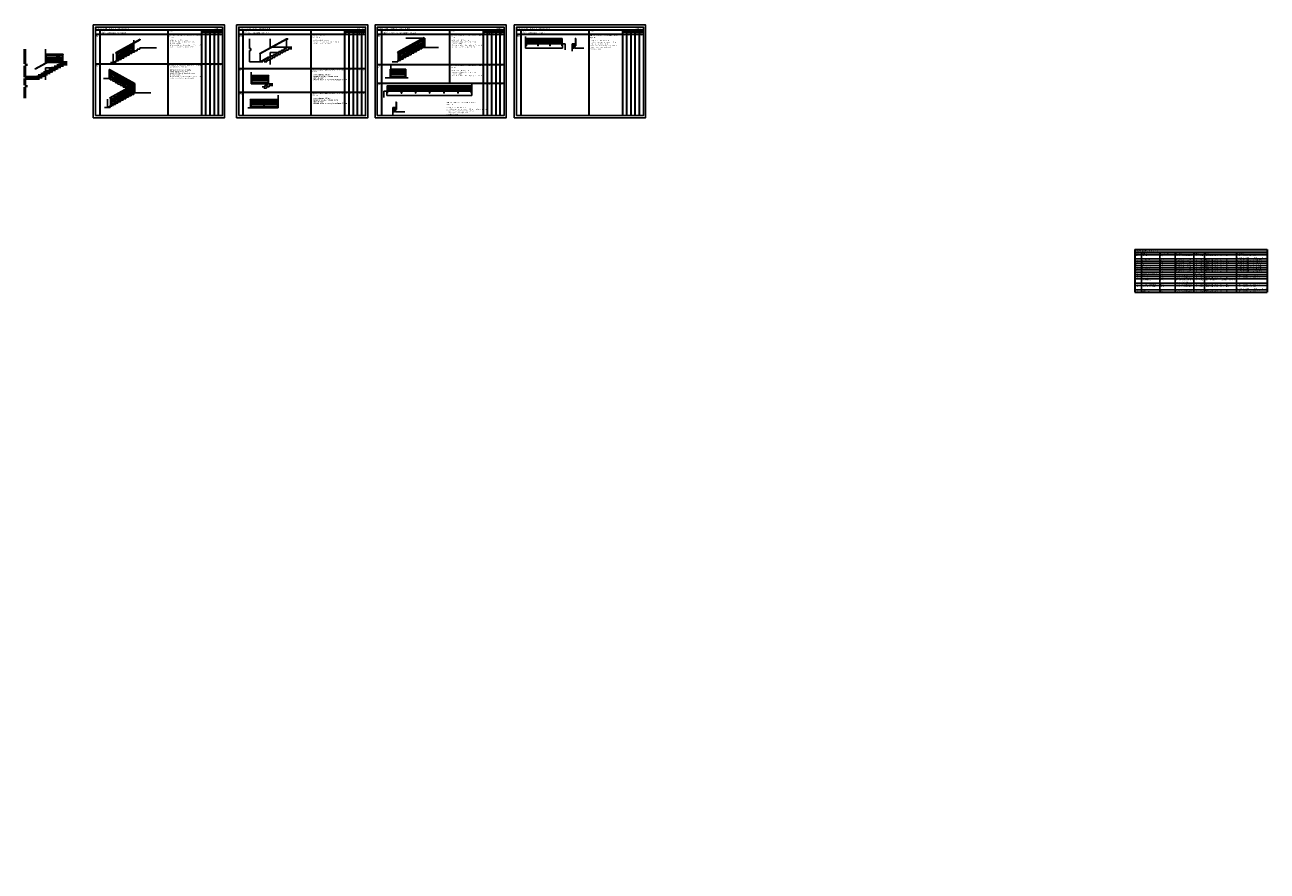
# Model space of a CAD drawing. Header units: millimetres. Extents: x -102634 to 407724, y -68883 to 155589.
# Tile 1 of 80: x -93425 to 47064, y -48038 to 47654. Entities that reach past the tile are written whole.
import ezdxf
from ezdxf.lldxf.tags import DXFTag

# ---------------------------------------------------------------- set-up
doc = ezdxf.new("R2010")
doc.units = ezdxf.units.MM
doc.header["$LTSCALE"] = 20
doc.layers.add('_el.vrátný', color=4, linetype='Continuous')
for name, color, linetype, lineweight in [('CKSTENY_PODROVINOU', 7, 'Continuous', 25), ('CKSTENY_REZ', 7, 'Continuous', 50), ('CKTABULKY', 7, 'Continuous', 25), ('pohledy', 7, 'Continuous', 25)]:
    doc.layers.add(name, color=color, linetype=linetype, lineweight=lineweight)
doc.styles.add('TABULKY', font='isocpeur.ttf')
tags = doc.linetypes.add('DASHED', pattern=[19.05, 12.7, -6.35]).pattern_tags.tags
tags[6:7] = [DXFTag(74, 4), DXFTag(75, 0), DXFTag(340, '0'), DXFTag(46, 0.0), DXFTag(50, 0.0), DXFTag(44, 0.0), DXFTag(45, 0.0)]
tags[4:5] = [DXFTag(74, 4), DXFTag(75, 0), DXFTag(340, '0'), DXFTag(46, 0.0), DXFTag(50, 0.0), DXFTag(44, 0.0), DXFTag(45, 0.0)]
tags = doc.linetypes.add('DOT', pattern=[6.35, 0, -6.35]).pattern_tags.tags
tags[6:7] = [DXFTag(74, 4), DXFTag(75, 0), DXFTag(340, '0'), DXFTag(46, 0.0), DXFTag(50, 0.0), DXFTag(44, 0.0), DXFTag(45, 0.0)]
tags[4:5] = [DXFTag(74, 4), DXFTag(75, 0), DXFTag(340, '0'), DXFTag(46, 0.0), DXFTag(50, 0.0), DXFTag(44, 0.0), DXFTag(45, 0.0)]

msp = doc.modelspace()

# ---------------------------------------------------------------- hatches: boundary and pattern name
at = {"layer": '_el.vrátný'}
h = msp.add_hatch(color=256, dxfattribs=at)
h.paths.add_polyline_path([(4394, 34224), (4394, 33703)])
edge = h.paths.add_edge_path()
edge.add_line((4722, 34224), (4722, 33703))

# ---------------------------------------------------------------- linework, layer by layer
at = {"layer": 'CKSTENY_PODROVINOU'}
for p, q in [((-31423, 45521), (-31543, 45521)), ((-51701, 38323), (-51821, 38323))]:
    msp.add_line(p, q, dxfattribs=at)
at = {"layer": 'CKSTENY_REZ'}
for p, q in [((-93425, 43236), (-93425, 44901)), ((-93425, 43236), (-93280, 43236)), ((-93425, 41756), (-93425, 43006)), ((-93280, 43006), (-93425, 43006)), ((-93280, 43236), (-93280, 43006)), ((-88627, 43406), (-89225, 43406)), ((-88625, 43216), (-89055, 43216)), ((-91755, 41586), (-93425, 41586)), ((-93425, 40830), (-93425, 41586)), ((-93425, 40830), (-93280, 40830)), ((-93280, 40830), (-93280, 40600)), ((-93425, 39350), (-93425, 40600)), ((-93280, 40600), (-93425, 40600))]:
    msp.add_line(p, q, dxfattribs=at)
for points in [[(-91025, 42251), (-91325, 42251)], [(-91325, 42251), (-91325, 42086)], [(-90725, 42416), (-91025, 42416)], [(-91025, 42416), (-91025, 42251)], [(-90555, 42246), (-90855, 42246)], [(-90855, 42246), (-90855, 42081)], [(-90725, 42581), (-90725, 42416)], [(-90425, 42581), (-90725, 42581)], [(-90255, 42411), (-90555, 42411)], [(-90555, 42411), (-90555, 42246)], [(-90125, 42746), (-90425, 42746)], [(-90425, 42746), (-90425, 42581)], [(-89955, 42576), (-90255, 42576)], [(-90255, 42576), (-90255, 42411)], [(-89825, 42911), (-90125, 42911)], [(-90125, 42911), (-90125, 42746)], [(-89655, 42741), (-89955, 42741)], [(-89955, 42741), (-89955, 42576)], [(-89525, 43076), (-89825, 43076)], [(-89825, 43076), (-89825, 42911)], [(-89355, 42906), (-89655, 42906)], [(-89655, 42906), (-89655, 42741)], [(-89225, 43241), (-89525, 43241)], [(-89525, 43241), (-89525, 43076)], [(-89055, 43071), (-89355, 43071)], [(-89355, 43071), (-89355, 42906)], [(-89225, 43406), (-89225, 43241)], [(-89055, 43216), (-89055, 43071)], [(-91925, 41756), (-93425, 41756)], [(-91625, 41921), (-91925, 41921)], [(-91925, 41921), (-91925, 41756)], [(-91455, 41751), (-91755, 41751)], [(-91755, 41751), (-91755, 41586)], [(-91325, 42086), (-91625, 42086)], [(-91625, 42086), (-91625, 41921)], [(-91155, 41916), (-91455, 41916)], [(-91455, 41916), (-91455, 41751)], [(-90855, 42081), (-91155, 42081)], [(-91155, 42081), (-91155, 41916)]]:
    msp.add_lwpolyline(points, dxfattribs=at)
at = {"layer": 'CKTABULKY', "lineweight": 30}
for p, q in [((-85434, 47104), (-71084, 47104)), ((-85434, 46604), (-71084, 46604)), ((-84956, 47104), (-84956, 37404)), ((-77265, 47104), (-77265, 37404)), ((-73459, 47104), (-73459, 37404)), ((-73459, 46854), (-72984, 46854)), ((-72984, 46854), (-72509, 46854)), ((-72984, 46854), (-72984, 37404)), ((-72509, 46854), (-72034, 46854)), ((-72509, 46854), (-72509, 37404)), ((-72034, 46854), (-71559, 46854)), ((-72034, 46854), (-72034, 37404)), ((-71559, 46854), (-71084, 46854)), ((-71559, 46854), (-71559, 37404)), ((-69236, 47104), (-54886, 47104)), ((-69236, 46604), (-54886, 46604)), ((-68758, 47104), (-68758, 37404)), ((-61067, 47104), (-61067, 37404)), ((-57261, 47104), (-57261, 37404)), ((-57261, 46854), (-56786, 46854)), ((-56786, 46854), (-56311, 46854)), ((-56786, 46854), (-56786, 37404)), ((-56311, 46854), (-55836, 46854)), ((-56311, 46854), (-56311, 37404)), ((-55836, 46854), (-55361, 46854)), ((-55836, 46854), (-55836, 37404)), ((-55361, 46854), (-54886, 46854)), ((-55361, 46854), (-55361, 37404)), ((-53577, 47104), (-39227, 47104)), ((-53577, 46604), (-39227, 46604)), ((-53099, 47104), (-53099, 37404)), ((-45408, 47104), (-45408, 41077)), ((-41602, 47104), (-41602, 37404)), ((-41602, 46854), (-41127, 46854)), ((-41127, 46854), (-40652, 46854)), ((-41127, 46854), (-41127, 37404)), ((-40652, 46854), (-40177, 46854)), ((-40652, 46854), (-40652, 37404)), ((-40177, 46854), (-39702, 46854)), ((-40177, 46854), (-40177, 37404)), ((-39702, 46854), (-39227, 46854)), ((-39702, 46854), (-39702, 37404)), ((-37825, 47104), (-23475, 47104)), ((-37825, 46604), (-23475, 46604)), ((-37348, 47104), (-37348, 37404)), ((-29657, 47104), (-29657, 37404)), ((-25850, 47104), (-25850, 37404)), ((-25850, 46854), (-25375, 46854)), ((-25375, 46854), (-24900, 46854)), ((-25375, 46854), (-25375, 37404)), ((-24900, 46854), (-24425, 46854)), ((-24900, 46854), (-24900, 37404)), ((-24425, 46854), (-23950, 46854)), ((-24425, 46854), (-24425, 37404)), ((-23950, 46854), (-23475, 46854)), ((-23950, 46854), (-23950, 37404)), ((-85434, 43240), (-71084, 43240)), ((-69236, 42710), (-54886, 42710)), ((-53577, 43179), (-39227, 43179)), ((-53577, 41077), (-39227, 41077)), ((-69236, 40032), (-54886, 40032)), ((32116, 22240), (47064, 22240)), ((32116, 22240), (32116, 21940)), ((32116, 21940), (32116, 21690)), ((32116, 21940), (32841, 21940)), ((32116, 21690), (32116, 17440)), ((32116, 21690), (32841, 21690)), ((32841, 21940), (34941, 21940)), ((32841, 21940), (32841, 21690)), ((32841, 21690), (34941, 21690)), ((34941, 21940), (36666, 21940)), ((34941, 21940), (34941, 21690)), ((34941, 21690), (36666, 21690)), ((36666, 21940), (38766, 21940)), ((36666, 21940), (36666, 21690)), ((36666, 21690), (38766, 21690)), ((38766, 21940), (39991, 21940)), ((38766, 21940), (38766, 21690)), ((38766, 21690), (39991, 21690)), ((39991, 21940), (43589, 21940)), ((39991, 21940), (39991, 21690)), ((39991, 21690), (43589, 21690)), ((43589, 21940), (47064, 21940)), ((43589, 21940), (43589, 21690)), ((43589, 21690), (47064, 21690)), ((47064, 22240), (47064, 21940)), ((47064, 21940), (47064, 21690)), ((47064, 21690), (47064, 17440)), ((32116, 17440), (32841, 17440)), ((32841, 17440), (34941, 17440)), ((34941, 17440), (36666, 17440)), ((36666, 17440), (38766, 17440)), ((38766, 17440), (39991, 17440)), ((39991, 17440), (43589, 17440)), ((43589, 17440), (47064, 17440))]:
    msp.add_line(p, q, dxfattribs=at)
at = {"layer": 'CKTABULKY'}
for p, q in [((-83164, 44502), (-80400, 46022)), ((-83140, 44459), (-80376, 45978)), ((-83076, 44293), (-81146, 45355)), ((-83076, 44093), (-81146, 45155)), ((-82101, 44068), (-82101, 45030)), ((-82051, 44068), (-82051, 45057)), ((-81171, 44563), (-81171, 45541)), ((-81121, 44563), (-81121, 45569)), ((-66868, 44409), (-63818, 46087)), ((-66844, 44365), (-63805, 46037)), ((-51277, 44549), (-48259, 46209)), ((-51253, 44506), (-48259, 46152)), ((-51189, 44341), (-48259, 45952)), ((-51189, 44141), (-48259, 45752)), ((-51189, 43941), (-48259, 45552)), ((-51189, 43741), (-48259, 45352)), ((-50214, 44115), (-50214, 45077)), ((-50164, 44115), (-50164, 45104)), ((-49284, 44610), (-49284, 45588)), ((-49234, 44610), (-49234, 45616)), ((-48309, 45105), (-48309, 46125)), ((-48259, 45105), (-48259, 46209)), ((-92275, 42678), (-89225, 44356)), ((-92251, 42635), (-89212, 44306)), ((-83164, 44502), (-83140, 44459)), ((-83076, 43893), (-81146, 44955)), ((-83076, 43693), (-81146, 44755)), ((-83076, 43573), (-83076, 44493)), ((-83026, 43573), (-83026, 44521)), ((-66868, 44409), (-66844, 44365)), ((-51277, 44549), (-51253, 44506)), ((-51189, 43620), (-51189, 44541)), ((-51139, 43620), (-51139, 44568)), ((-92275, 42678), (-92251, 42635)), ((-83804, 39356), (-80991, 40903)), ((-83066, 41110), (-83066, 42100)), ((-83016, 41110), (-83016, 42072)), ((-82166, 40615), (-82166, 41605)), ((-82116, 40615), (-82116, 41577)), ((-83829, 39400), (-81761, 40537)), ((-83829, 39400), (-83804, 39356)), ((-83741, 39191), (-80991, 40703)), ((-83741, 38991), (-80991, 40503)), ((-83741, 38791), (-80991, 40303)), ((-83741, 38591), (-80991, 40103)), ((-83741, 38470), (-83741, 39391)), ((-83691, 38470), (-83691, 39418)), ((-82766, 38965), (-82766, 39927)), ((-82716, 38965), (-82716, 39955)), ((-81866, 39460), (-81866, 40422)), ((-81816, 39460), (-81816, 40450)), ((32116, 21190), (32841, 21190)), ((32841, 21690), (32841, 17440)), ((32841, 21190), (34941, 21190)), ((34941, 21690), (34941, 17440)), ((34941, 21190), (36666, 21190)), ((36666, 21690), (36666, 17440)), ((36666, 21190), (38766, 21190)), ((38766, 21690), (38766, 17440)), ((38766, 21190), (39991, 21190)), ((39991, 21690), (39991, 17440)), ((39991, 21190), (43589, 21190)), ((43589, 21690), (43589, 17440)), ((43589, 21190), (47064, 21190)), ((32116, 20940), (32841, 20940)), ((32116, 20690), (32841, 20690)), ((32116, 20440), (32841, 20440)), ((32116, 20190), (32841, 20190)), ((32116, 19940), (32841, 19940)), ((32116, 19690), (32841, 19690)), ((32841, 20940), (34941, 20940)), ((32841, 20690), (34941, 20690)), ((32841, 20440), (34941, 20440)), ((32841, 20190), (34941, 20190)), ((32841, 19940), (34941, 19940)), ((32841, 19690), (34941, 19690)), ((34941, 20940), (36666, 20940)), ((34941, 20690), (36666, 20690)), ((34941, 20440), (36666, 20440)), ((34941, 20190), (36666, 20190)), ((34941, 19940), (36666, 19940)), ((34941, 19690), (36666, 19690)), ((36666, 20940), (38766, 20940)), ((36666, 20690), (38766, 20690)), ((36666, 20440), (38766, 20440)), ((36666, 20190), (38766, 20190)), ((36666, 19940), (38766, 19940)), ((36666, 19690), (38766, 19690)), ((38766, 20940), (39991, 20940)), ((38766, 20690), (39991, 20690)), ((38766, 20440), (39991, 20440)), ((38766, 20190), (39991, 20190)), ((38766, 19940), (39991, 19940)), ((38766, 19690), (39991, 19690)), ((39991, 20940), (43589, 20940)), ((39991, 20690), (43589, 20690)), ((39991, 20440), (43589, 20440)), ((39991, 20190), (43589, 20190)), ((39991, 19940), (43589, 19940)), ((39991, 19690), (43589, 19690)), ((43589, 20940), (47064, 20940)), ((43589, 20690), (47064, 20690)), ((43589, 20440), (47064, 20440)), ((43589, 20190), (47064, 20190)), ((43589, 19940), (47064, 19940)), ((43589, 19690), (47064, 19690)), ((32116, 19440), (32841, 19440)), ((32116, 19190), (32841, 19190)), ((32116, 18940), (32841, 18940)), ((32116, 18440), (32841, 18440)), ((32841, 19440), (34941, 19440)), ((32841, 19190), (34941, 19190)), ((32841, 18940), (34941, 18940)), ((32841, 18440), (34941, 18440)), ((34941, 19440), (36666, 19440)), ((34941, 19190), (36666, 19190)), ((34941, 18940), (36666, 18940)), ((34941, 18440), (36666, 18440)), ((36666, 19440), (38766, 19440)), ((36666, 19190), (38766, 19190)), ((36666, 18940), (38766, 18940)), ((36666, 18440), (38766, 18440)), ((38766, 19440), (39991, 19440)), ((38766, 19190), (39991, 19190)), ((38766, 18940), (39991, 18940)), ((38766, 18440), (39991, 18440)), ((39991, 19440), (43589, 19440)), ((39991, 19190), (43589, 19190)), ((39991, 18940), (43589, 18940)), ((39991, 18440), (43589, 18440)), ((43589, 19440), (47064, 19440)), ((43589, 19190), (47064, 19190)), ((43589, 18940), (47064, 18940)), ((43589, 18440), (47064, 18440)), ((32116, 18190), (32841, 18190)), ((32116, 17690), (32841, 17690)), ((32841, 18190), (34941, 18190)), ((32841, 17690), (34941, 17690)), ((34941, 18190), (36666, 18190)), ((34941, 17690), (36666, 17690)), ((36666, 18190), (38766, 18190)), ((36666, 17690), (38766, 17690)), ((38766, 18190), (39991, 18190)), ((38766, 17690), (39991, 17690)), ((39991, 18190), (43589, 18190)), ((39991, 17690), (43589, 17690)), ((43589, 18190), (47064, 18190)), ((43589, 17690), (47064, 17690))]:
    msp.add_line(p, q, dxfattribs=at)
at = {"layer": 'CKTABULKY', "linetype": 'DASHED'}
for p, q in [((-81096, 45640), (-81096, 45928)), ((-81096, 44563), (-81096, 45582)), ((-80426, 45058), (-80426, 44893)), ((-68018, 44967), (-68018, 46072)), ((-68018, 44967), (-67873, 44967)), ((-67873, 44967), (-67873, 44737)), ((-65693, 45137), (-65693, 46057)), ((-65545, 45137), (-65693, 45137)), ((-63225, 45137), (-65441, 45137)), ((-48209, 46135), (-50339, 46135)), ((-48539, 45105), (-48539, 44940)), ((-48209, 45105), (-48209, 46135)), ((-36808, 45021), (-36808, 46343)), ((-36759, 45521), (-36808, 45521)), ((-32633, 45021), (-36808, 45021)), ((-35409, 45521), (-36709, 45521)), ((-34059, 45521), (-35359, 45521)), ((-32303, 45521), (-34009, 45521)), ((-32633, 45521), (-32633, 45021)), ((-32303, 45521), (-32303, 44816)), ((-31543, 45521), (-31543, 44686)), ((-31543, 45521), (-31213, 45521)), ((-31423, 44925), (-31423, 45521)), ((-31313, 45521), (-31313, 44973)), ((-31213, 45521), (-31213, 45021)), ((-31213, 45021), (-30194, 45021)), ((-83126, 43573), (-83126, 43408)), ((-82826, 43573), (-83126, 43573)), ((-82826, 43738), (-82826, 43573)), ((-82526, 43738), (-82826, 43738)), ((-82526, 43903), (-82526, 43738)), ((-82226, 43903), (-82526, 43903)), ((-81926, 44068), (-82226, 44068)), ((-82226, 44068), (-82226, 43903)), ((-81626, 44233), (-81926, 44233)), ((-81926, 44233), (-81926, 44068)), ((-81326, 44398), (-81626, 44398)), ((-81626, 44398), (-81626, 44233)), ((-81326, 44563), (-81326, 44398)), ((-81026, 44563), (-81326, 44563)), ((-80726, 44728), (-81026, 44728)), ((-81026, 44728), (-81026, 44563)), ((-80426, 44893), (-80726, 44893)), ((-80726, 44893), (-80726, 44728)), ((-68018, 43487), (-68018, 44737)), ((-67873, 44737), (-68018, 44737)), ((-64718, 44517), (-65693, 44517)), ((-65693, 43982), (-65693, 44517)), ((-65693, 43165), (-65693, 43812)), ((-63218, 44947), (-63648, 44947)), ((-51239, 43620), (-51239, 43455)), ((-50939, 43620), (-51239, 43620)), ((-50939, 43785), (-50939, 43620)), ((-50639, 43785), (-50939, 43785)), ((-50639, 43950), (-50639, 43785)), ((-50339, 43950), (-50639, 43950)), ((-50039, 44115), (-50339, 44115)), ((-50339, 44115), (-50339, 43950)), ((-49739, 44280), (-50039, 44280)), ((-50039, 44280), (-50039, 44115)), ((-49439, 44445), (-49739, 44445)), ((-49739, 44445), (-49739, 44280)), ((-49439, 44610), (-49439, 44445)), ((-49139, 44610), (-49439, 44610)), ((-48839, 44775), (-49139, 44775)), ((-49139, 44775), (-49139, 44610)), ((-48539, 44940), (-48839, 44940)), ((-48839, 44940), (-48839, 44775)), ((-83126, 43408), (-83755, 43408)), ((-67844, 40977), (-67844, 42287)), ((-52051, 42631), (-52051, 43071)), ((-51239, 43455), (-51868, 43455)), ((-84526, 41605), (-83791, 41605)), ((-65376, 40977), (-67844, 40977)), ((-65369, 40787), (-65799, 40787)), ((-52681, 41681), (-50072, 41681)), ((-42859, 39664), (-42859, 41026)), ((-81691, 39460), (-81991, 39460)), ((-81991, 39460), (-81991, 39295)), ((-81391, 39625), (-81691, 39625)), ((-81691, 39625), (-81691, 39460)), ((-81391, 39790), (-81391, 39625)), ((-81091, 39790), (-81391, 39790)), ((-81091, 40105), (-81041, 40133)), ((-64765, 38267), (-64765, 39717)), ((-52815, 40164), (-52815, 39453)), ((-52459, 40164), (-52815, 40164)), ((-52485, 40164), (-52485, 39664)), ((-42859, 39664), (-52485, 39664)), ((-50859, 40164), (-52409, 40164)), ((-49259, 40164), (-50809, 40164)), ((-47659, 40164), (-49209, 40164)), ((-46059, 40164), (-47609, 40164)), ((-44459, 40164), (-46009, 40164)), ((-42959, 40164), (-44409, 40164)), ((-42859, 40164), (-42909, 40164)), ((-83791, 38305), (-84419, 38305)), ((-83791, 38470), (-83791, 38305)), ((-83583, 38470), (-83791, 38470)), ((-83491, 38635), (-83491, 38470)), ((-83191, 38635), (-83491, 38635)), ((-83191, 38800), (-83191, 38635)), ((-82891, 38800), (-83191, 38800)), ((-82891, 38965), (-82891, 38800)), ((-82591, 38965), (-82891, 38965)), ((-82591, 39130), (-82591, 38965)), ((-82291, 39130), (-82591, 39130)), ((-82291, 39295), (-82291, 39130)), ((-81991, 39295), (-82291, 39295)), ((-64765, 38267), (-68216, 38267)), ((-51821, 38323), (-51491, 38323)), ((-51821, 38323), (-51821, 37488)), ((-51701, 37727), (-51701, 38323)), ((-51591, 38323), (-51591, 37775)), ((-51491, 38323), (-51491, 37823)), ((-51491, 37823), (-50471, 37823))]:
    msp.add_line(p, q, dxfattribs=at)
at = {"layer": 'CKTABULKY', "linetype": 'DOT'}
for p, q in [((-63818, 45137), (-63818, 46087)), ((-83426, 43408), (-83426, 44358)), ((-82526, 43903), (-83426, 43408)), ((-66818, 43487), (-66818, 44437)), ((-65918, 43982), (-66818, 43487)), ((-84091, 38305), (-84091, 39255)), ((-83191, 38800), (-84091, 38305))]:
    msp.add_line(p, q, dxfattribs=at)
at = {"layer": 'CKTABULKY', "linetype": 'DASHED'}
for points in [[(-80426, 45058), (-78526, 45058)], [(-63818, 44972), (-64118, 44972)], [(-64118, 44972), (-64118, 44807)], [(-63818, 45137), (-63818, 44972)], [(-48539, 45105), (-46639, 45105)], [(-66218, 43652), (-66518, 43652)], [(-66518, 43652), (-66518, 43487)], [(-65918, 43817), (-66218, 43817)], [(-66218, 43817), (-66218, 43652)], [(-65748, 43647), (-66048, 43647)], [(-66048, 43647), (-66048, 43482)], [(-65618, 43982), (-65918, 43982)], [(-65918, 43982), (-65918, 43817)], [(-65448, 43812), (-65748, 43812)], [(-65748, 43812), (-65748, 43647)], [(-65318, 44147), (-65618, 44147)], [(-65618, 44147), (-65618, 43982)], [(-65148, 43977), (-65448, 43977)], [(-65448, 43977), (-65448, 43812)], [(-65018, 44312), (-65318, 44312)], [(-65318, 44312), (-65318, 44147)], [(-64848, 44142), (-65148, 44142)], [(-65148, 44142), (-65148, 43977)], [(-64718, 44477), (-65018, 44477)], [(-65018, 44477), (-65018, 44312)], [(-64548, 44307), (-64848, 44307)], [(-64848, 44307), (-64848, 44142)], [(-64418, 44642), (-64718, 44642)], [(-64718, 44642), (-64718, 44477)], [(-64248, 44472), (-64548, 44472)], [(-64548, 44472), (-64548, 44307)], [(-64118, 44807), (-64418, 44807)], [(-64418, 44807), (-64418, 44642)], [(-63948, 44637), (-64248, 44637)], [(-64248, 44637), (-64248, 44472)], [(-63648, 44802), (-63948, 44802)], [(-63948, 44802), (-63948, 44637)], [(-63648, 44947), (-63648, 44802)], [(-66518, 43487), (-68018, 43487)], [(-66048, 43482), (-66348, 43482)], [(-83791, 41605), (-83791, 41440)], [(-83791, 41440), (-83491, 41440)], [(-83491, 41440), (-83491, 41275)], [(-83491, 41275), (-83191, 41275)], [(-83191, 41275), (-83191, 41110)], [(-83191, 41110), (-82891, 41110)], [(-82891, 41110), (-82891, 40945)], [(-82891, 40945), (-82591, 40945)], [(-82591, 40945), (-82591, 40780)], [(-82591, 40780), (-82291, 40780)], [(-82291, 40780), (-82291, 40615)], [(-65969, 40812), (-66269, 40812)], [(-66269, 40812), (-66269, 40647)], [(-65969, 40977), (-65969, 40812)], [(-65799, 40787), (-65799, 40642)], [(-82291, 40615), (-81991, 40615)], [(-81991, 40615), (-81991, 40450)], [(-81991, 40450), (-81691, 40450)], [(-81691, 40450), (-81691, 40285)], [(-81691, 40285), (-81391, 40285)], [(-81391, 40285), (-81391, 40120)], [(-81391, 40120), (-81091, 40120)], [(-81091, 40120), (-81091, 39955)], [(-81091, 39955), (-79191, 39955)], [(-81091, 39955), (-81091, 39790)], [(-66269, 40647), (-66569, 40647)], [(-66099, 40477), (-66399, 40477)], [(-65799, 40642), (-66099, 40642)], [(-66099, 40642), (-66099, 40477)]]:
    msp.add_lwpolyline(points, dxfattribs=at)
at = {"layer": 'CKTABULKY'}
msp.add_arc((-83866, 42568), 25, 61.18917, 241.18922, dxfattribs=at)
at = {"layer": 'Defpoints'}
for points in [[(-85684, 37154), (-85684, 47654), (-70834, 47654), (-70834, 37154)], [(-69486, 37154), (-69486, 47654), (-54636, 47654), (-54636, 37154)], [(-53827, 37154), (-53827, 47654), (-38977, 47654), (-38977, 37154)], [(-38075, 37154), (-38075, 47654), (-23225, 47654), (-23225, 37154)]]:
    msp.add_lwpolyline(points, close=True, dxfattribs=at)
at = {"layer": 'pohledy'}
for p, q in [((-80376, 45978), (-80400, 46022)), ((-63818, 46087), (-63805, 46037)), ((-63818, 46087), (-63668, 46087)), ((-63668, 46037), (-63805, 46037)), ((-63668, 46087), (-63668, 46037)), ((-32683, 46121), (-36808, 46121)), ((-32683, 46081), (-36808, 46081)), ((-32683, 45971), (-36808, 45971)), ((-32683, 45821), (-36808, 45821)), ((-32683, 45671), (-36808, 45671)), ((-36759, 46081), (-36759, 45271)), ((-36709, 45271), (-36759, 45271)), ((-36709, 46081), (-36709, 45271)), ((-35409, 46081), (-35409, 45271)), ((-35359, 45271), (-35409, 45271)), ((-35359, 46081), (-35359, 45271)), ((-34059, 46081), (-34059, 45271)), ((-34009, 45271), (-34059, 45271)), ((-34009, 46081), (-34009, 45271)), ((-32709, 46081), (-32709, 45271)), ((-32659, 45271), (-32709, 45271)), ((-32659, 46101), (-32659, 46081)), ((-32659, 46081), (-32659, 45271)), ((-31313, 45321), (-31163, 45321)), ((-31313, 45271), (-31113, 45271)), ((-31163, 45321), (-31163, 46096)), ((-31163, 45321), (-31113, 45271)), ((-31113, 45271), (-31113, 46096)), ((-91100, 43406), (-91100, 44901)), ((-89075, 44356), (-91100, 44356)), ((-89316, 44306), (-91100, 44306)), ((-91050, 43406), (-91050, 44306)), ((-89552, 44176), (-91050, 44176)), ((-89915, 43976), (-91050, 43976)), ((-90279, 43776), (-91050, 43776)), ((-90643, 43576), (-91050, 43576)), ((-91000, 43406), (-91000, 44306)), ((-89125, 43576), (-90539, 43576)), ((-89125, 43776), (-90175, 43776)), ((-89125, 43976), (-89811, 43976)), ((-89125, 44176), (-89448, 44176)), ((-89225, 44356), (-89075, 44356)), ((-89225, 44356), (-89212, 44306)), ((-89075, 44306), (-89212, 44306)), ((-89075, 44306), (-89212, 44306)), ((-89175, 43406), (-89175, 44306)), ((-89125, 43406), (-89125, 44306)), ((-89075, 44356), (-89075, 44306)), ((-89075, 44356), (-89075, 44306)), ((-90952, 43406), (-91100, 43406)), ((-90125, 42786), (-91100, 42786)), ((-91100, 42251), (-91100, 42786)), ((-89225, 43406), (-90849, 43406)), ((-83891, 42553), (-80991, 40958)), ((-83891, 41605), (-83891, 42553)), ((-83854, 42590), (-80991, 41015)), ((-83841, 41605), (-83841, 42526)), ((-83841, 42383), (-81041, 40843)), ((-83841, 42183), (-81041, 40643)), ((-83791, 41605), (-83791, 42555)), ((-50351, 42631), (-52101, 42631)), ((-52101, 41681), (-52101, 42631)), ((-50351, 42581), (-52101, 42581)), ((-52051, 41681), (-52051, 42581)), ((-50401, 42431), (-52051, 42431)), ((-50401, 42231), (-52051, 42231)), ((-50401, 41681), (-50401, 42581)), ((-50351, 41681), (-50351, 42631)), ((-91100, 41434), (-91100, 42081)), ((-83841, 41983), (-81041, 40443)), ((-83841, 41783), (-81041, 40243)), ((-81918, 40450), (-80993, 40959)), ((-81041, 39955), (-81041, 40876)), ((-80993, 40959), (-80991, 40960)), ((-80991, 39955), (-80991, 41015)), ((-65819, 41927), (-67844, 41927)), ((-67844, 41927), (-67844, 41877)), ((-65819, 41877), (-67844, 41877)), ((-67794, 40977), (-67794, 41877)), ((-65869, 41748), (-67794, 41748)), ((-65869, 41548), (-67794, 41548)), ((-65869, 41348), (-67794, 41348)), ((-65869, 41148), (-67794, 41148)), ((-67744, 40977), (-67744, 41877)), ((-65919, 40977), (-65919, 41877)), ((-65869, 40977), (-65869, 41877)), ((-65819, 41927), (-65819, 41877)), ((-52459, 40744), (-52459, 40724)), ((-42859, 40764), (-52439, 40764)), ((-50401, 42031), (-52051, 42031)), ((-50401, 41831), (-52051, 41831)), ((-52459, 40724), (-52459, 39914)), ((-42859, 40724), (-52459, 40724)), ((-42859, 40614), (-52459, 40614)), ((-42859, 40464), (-52459, 40464)), ((-42859, 40314), (-52459, 40314)), ((-52459, 39914), (-52409, 39914)), ((-52409, 40724), (-52409, 39914)), ((-50859, 40724), (-50859, 39914)), ((-50859, 39914), (-50809, 39914)), ((-50809, 40724), (-50809, 39914)), ((-49259, 40724), (-49259, 39914)), ((-49259, 39914), (-49209, 39914)), ((-49209, 40724), (-49209, 39914)), ((-47659, 40724), (-47659, 39914)), ((-47659, 39914), (-47609, 39914)), ((-47609, 40724), (-47609, 39914)), ((-46059, 40724), (-46059, 39914)), ((-46059, 39914), (-46009, 39914)), ((-46009, 40724), (-46009, 39914)), ((-44459, 40724), (-44459, 39914)), ((-44459, 39914), (-44409, 39914)), ((-44409, 40724), (-44409, 39914)), ((-42959, 40724), (-42959, 39914)), ((-42959, 39914), (-42909, 39914)), ((-42909, 40724), (-42909, 39914)), ((-64765, 39217), (-67945, 39217)), ((-67945, 39167), (-67945, 39217)), ((-64765, 39167), (-67945, 39167)), ((-67895, 38267), (-67895, 39167)), ((-64815, 39038), (-67895, 39038)), ((-64815, 38838), (-67895, 38838)), ((-64815, 38638), (-67895, 38638)), ((-64815, 38438), (-67895, 38438)), ((-67845, 38267), (-67845, 39167)), ((-66395, 38267), (-66395, 39167)), ((-66345, 38267), (-66345, 39167)), ((-64865, 38267), (-64865, 39167)), ((-64815, 38267), (-64815, 39167)), ((-64765, 39167), (-64765, 39217)), ((-51591, 38123), (-51441, 38123)), ((-51591, 38073), (-51391, 38073)), ((-51441, 38123), (-51441, 38898)), ((-51441, 38123), (-51391, 38073)), ((-51391, 38073), (-51391, 38898))]:
    msp.add_line(p, q, dxfattribs=at)
for points in [[(-85434, 37404), (-85434, 47404), (-71084, 47404), (-71084, 37404)], [(-69236, 37404), (-69236, 47404), (-54886, 47404), (-54886, 37404)], [(-53577, 37404), (-53577, 47404), (-39227, 47404), (-39227, 37404)], [(-37825, 37404), (-37825, 47404), (-23475, 47404), (-23475, 37404)]]:
    msp.add_lwpolyline(points, close=True, dxfattribs=at)
for centre, radius in [((-32679, 46101), 20), ((-31138, 46096), 25), ((-52439, 40744), 20), ((-51416, 38898), 25)]:
    msp.add_circle(centre, radius, dxfattribs=at)

# ---------------------------------------------------------------- texts
at = {"layer": 'CKTABULKY', "color": 6, "style": 'TABULKY'}
for s, p in [('VÝPIS ZÁMEČNICKÝCH KONSTRUKCÍ', (-85384, 47179)), ('VÝPIS ZÁMEČNICKÝCH KONSTRUKCÍ', (-69186, 47179)), ('VÝPIS ZÁMEČNICKÝCH KONSTRUKCÍ', (-53527, 47179)), ('VÝPIS ZÁMEČNICKÝCH KONSTRUKCÍ', (-37775, 47179)), ('LEGENDA MÍSTNOSTÍ 2NP', (32166, 22015))]:
    msp.add_text(s, height=150, dxfattribs=at).set_placement(p)
at = {"layer": 'CKTABULKY', "style": 'TABULKY'}
for s, height, p in [('Z1', 175, (-85384, 46291)), ('ČÍS.', 125, (-85384, 46917)), ('SCHÉMA', 125, (-84906, 46917)), ('POHLED Z PROSTORU SCHODIŠTĚ', 125, (-84906, 46680)), ('POPIS', 125, (-77215, 46917)), ('NEREZOVÉ ZÁBRADLÍ S DŘEVĚNÝM MADLEM', 125, (-77215, 46417)), ('1NP', 125, (-73409, 46667)), ('POČET KUSŮ', 125, (-73409, 46917)), ('1', 125, (-73276, 46417)), ('2NP', 125, (-72934, 46667)), ('0', 125, (-72801, 46417)), ('3NP', 125, (-72459, 46667)), ('0', 125, (-72326, 46417)), ('TABULKA 1', 125, (-72093, 47174)), ('4NP', 125, (-71984, 46667)), ('0', 125, (-71851, 46417)), ('Cel.', 125, (-71509, 46667)), ('1', 125, (-71376, 46417)), ('Z3', 175, (-69186, 46291)), ('ČÍS.', 125, (-69186, 46917)), ('SCHÉMA', 125, (-68708, 46917)), ('POHLED Z PROSTORU SCHODIŠTĚ', 125, (-68708, 46680)), ('POPIS', 125, (-61017, 46917)), ('DŘEVĚNÉ MADLO', 125, (-61017, 46417)), ('1NP', 125, (-57211, 46667)), ('POČET KUSŮ', 125, (-57211, 46917)), ('1', 125, (-57079, 46417)), ('2NP', 125, (-56736, 46667)), ('1', 125, (-56604, 46417)), ('3NP', 125, (-56261, 46667)), ('1', 125, (-56129, 46417)), ('TABULKA 2', 125, (-55895, 47174)), ('4NP', 125, (-55786, 46667)), ('0', 125, (-55654, 46417)), ('Cel.', 125, (-55311, 46667)), ('3', 125, (-55179, 46417)), ('Z6', 175, (-53527, 46291)), ('ČÍS.', 125, (-53527, 46917)), ('SCHÉMA', 125, (-53049, 46917)), ('POHLED Z PROSTORU SCHODIŠTĚ / TERASY', 125, (-53049, 46680)), ('POPIS', 125, (-45358, 46917)), ('NEREZOVÉ ZÁBRADLÍ S DŘEVĚNÝM MADLEM', 125, (-45358, 46417)), ('1NP', 125, (-41552, 46667)), ('POČET KUSŮ', 125, (-41552, 46917)), ('0', 125, (-41420, 46417)), ('2NP', 125, (-41077, 46667)), ('1', 125, (-40945, 46417)), ('3NP', 125, (-40602, 46667)), ('1', 125, (-40470, 46417)), ('TABULKA 3', 125, (-40236, 47174)), ('4NP', 125, (-40127, 46667)), ('0', 125, (-39995, 46417)), ('Cel.', 125, (-39652, 46667)), ('2', 125, (-39520, 46417)), ('Z9', 175, (-37775, 46291)), ('ČÍS.', 125, (-37775, 46917)), ('SCHÉMA', 125, (-37298, 46917)), ('POHLED Z PROSTORU TERASY', 125, (-37298, 46680)), ('POPIS', 125, (-29607, 46917)), ('VNĚJŠÍ NEREZOVÉ ZÁBRADLÍ TERASY', 125, (-29570, 46390)), ('1NP', 125, (-25800, 46667)), ('POČET KUSŮ', 125, (-25800, 46917)), ('0', 125, (-25668, 46417)), ('2NP', 125, (-25325, 46667)), ('0', 125, (-25193, 46417)), ('3NP', 125, (-24850, 46667)), ('0', 125, (-24718, 46417)), ('TABULKA 4', 125, (-24485, 47174)), ('4NP', 125, (-24375, 46667)), ('1', 125, (-24243, 46417)), ('Cel.', 125, (-23900, 46667)), ('1', 125, (-23768, 46417)), ('3155 mm', 125, (-77215, 46202)), ('- výška zábradlí 950 mm^M', 125, (-77215, 45854)), ('- nerezové sloupky kotvené shora', 125, (-77215, 45667)), ('- prutová výplň ^M', 125, (-77215, 45479)), ('- dřevěné madlo s kruhovým průřezem 50 mm', 125, (-77215, 45292)), ('- madlo protažené k mezipodestě', 125, (-77215, 45104)), ('3480+150 mm', 125, (-61017, 46202)), ('- madlo průměru 50 mm', 125, (-61017, 45854)), ('- kotveno ze spodu ve výšce 950 mm', 125, (-61017, 45667)), ('- kotvící prvky nerezové', 125, (-61017, 45479)), ('3445 mm', 125, (-45358, 46202)), ('- výška zábradlí 950 mm^M', 125, (-45358, 45854)), ('- nerezové sloupky kotvené shora', 125, (-45358, 45667)), ('- prutová výplň ^M', 125, (-45358, 45479)), ('- dřevěné madlo s kruhovým průřezem 50 mm', 125, (-45358, 45292)), ('- madlo protažené k mezipodestě', 125, (-45358, 45104)), ('4150 mm', 125, (-29570, 46148)), ('- výška zábradlí 850 mm^M', 125, (-29570, 45828)), ('- madlo nerezové ve výšce 1100 mm', 125, (-29570, 45640)), ('- nerezové sloupky kotvené zboku', 125, (-29570, 45265)), ('- prutová výplň ^M', 125, (-29570, 44890)), ('  kruhové, průměr 50 mm', 125, (-29570, 45453)), ('  přes panel do sloupku OK', 125, (-29570, 45078)), ('^M', 125, (-78872, 43961)), ('^M', 125, (-52495, 43613)), ('^M', 125, (-46202, 44229)), ('Z2', 175, (-85384, 42927)), ('3240+300+3285(+300) mm', 125, (-77215, 42838)), ('- zábradlí po obvodu zrcadla', 125, (-77215, 42490)), ('- výška zábradlí 950 mm^M', 125, (-77215, 42302)), ('- nerezové sloupky kotvené shora', 125, (-77215, 42115)), ('NEREZOVÉ ZÁBRADLÍ S DŘEVĚNÝM MADLEM', 125, (-77215, 43052)), ('1', 125, (-73276, 43052)), ('1', 125, (-72801, 43052)), ('1', 125, (-72326, 43052)), ('0', 125, (-71851, 43052)), ('3', 125, (-71376, 43052)), ('Z4', 175, (-69186, 42397)), ('2025 mm', 125, (-61017, 42308)), ('NEREZOVÉ ZÁBRADLÍ S DŘEVĚNÝM MADLEM', 125, (-61017, 42523)), ('0', 125, (-57079, 42523)), ('1', 125, (-56604, 42523)), ('1', 125, (-56129, 42523)), ('1', 125, (-55654, 42523)), ('3', 125, (-55179, 42523)), ('Z7', 175, (-53527, 42866)), ('- výška zábradlí 950 mm^M', 125, (-45358, 42429)), ('- nerezové sloupky kotvené shora', 125, (-45358, 42242)), ('- prutová výplň ^M', 125, (-45358, 42054)), ('1750 mm', 125, (-45358, 42777)), ('NEREZOVÉ ZÁBRADLÍ S DŘEVĚNÝM MADLEM', 125, (-45358, 42992)), ('0', 125, (-41420, 42992)), ('0', 125, (-40945, 42992)), ('0', 125, (-40470, 42992)), ('1', 125, (-39995, 42992)), ('1', 125, (-39520, 42992)), ('^M', 125, (-21994, 42361)), ('^M', 125, (-78872, 41491)), ('- prutová výplň ^M', 125, (-77215, 41927)), ('- dřevěné madlo s kruhovým průřezem 50 mm', 125, (-77215, 41740)), ('- madlo protažené k mezipodestě', 125, (-77215, 41552)), ('- výška zábradlí 950 mm^M', 125, (-61017, 41960)), ('- nerezové sloupky kotvené shora', 125, (-61017, 41773)), ('- prutová výplň ^M', 125, (-61017, 41585)), ('- dřevěné madlo s kruhovým průřezem 50 mm', 125, (-61017, 41398)), ('Z8', 175, (-53527, 40764)), ('^M', 125, (-52495, 41143)), ('^M', 125, (-46202, 41167)), ('- dřevěné madlo s kruhovým průřezem 50 mm', 125, (-45358, 41867)), ('0', 125, (-41420, 40890)), ('0', 125, (-40945, 40890)), ('0', 125, (-40470, 40890)), ('1', 125, (-39995, 40890)), ('1', 125, (-39520, 40890)), ('^M', 125, (-21994, 41611)), ('Z5', 175, (-69186, 39719)), ('3180 mm', 125, (-61017, 39630)), ('- výška zábradlí 950 mm^M', 125, (-61017, 39282)), ('NEREZOVÉ ZÁBRADLÍ S DŘEVĚNÝM MADLEM', 125, (-61017, 39844)), ('0', 125, (-57079, 39844)), ('1', 125, (-56604, 39844)), ('1', 125, (-56129, 39844)), ('0', 125, (-55654, 39844)), ('2', 125, (-55179, 39844)), ('^M', 125, (-78872, 39021)), ('- nerezové sloupky kotvené shora', 125, (-61017, 39094)), ('- prutová výplň ^M', 125, (-61017, 38907)), ('- dřevěné madlo s kruhovým průřezem 50 mm', 125, (-61017, 38719)), ('^M', 125, (-52495, 38456)), ('VNĚJŠÍ NEREZOVÉ ZÁBRADLÍ TERASY', 125, (-45744, 38817)), ('9600 mm', 125, (-45744, 38586)), ('- výška zábradlí 850 mm^M', 125, (-45744, 38254)), ('- madlo nerezové ve výšce 1100 mm, průměr 50 mm', 125, (-45744, 38067)), ('- nerezové sloupky kotvené zboku', 125, (-45744, 37879)), ('^M', 125, (-78872, 36551)), ('^M', 125, (-46202, 36979)), ('- prutová výplň ^M', 125, (-45744, 37504)), ('  přes panel do sloupku OK', 125, (-45744, 37692)), ('^M', 125, (-52495, 35768)), ('^M', 125, (-78872, 34651)), ('^M', 125, (-78872, 32751)), ('^M', 125, (-52495, 33268)), ('^M', 125, (-46202, 32792)), ('^M', 125, (-78872, 30851)), ('^M', 125, (-71986, 29859)), ('^M', 125, (-52495, 30768)), ('^M', 125, (-78872, 28431)), ('^M', 125, (-52495, 28643)), ('^M', 125, (-46202, 28792)), ('^M', 125, (-78872, 27681)), ('^M', 125, (-71986, 26939)), ('^M', 125, (-78872, 26011)), ('^M', 125, (-52495, 26223)), ('^M', 125, (-52495, 25473)), ('^M', 125, (-46202, 24792)), ('^M', 125, (-78872, 23591)), ('^M', 125, (-78872, 23028)), ('^M', 125, (-52495, 23803)), ('^M', 125, (-78872, 21171)), ('^M', 125, (-52495, 21571)), ('^M', 125, (-46202, 21167)), ('201', 125, (32166, 21503)), ('202', 125, (32166, 21003)), ('Číslo', 125, (32166, 21753)), ('Jméno', 125, (32891, 21753)), ('ŠATNA', 125, (32891, 21503)), ('KOUPELNA', 125, (32891, 21003)), ('2,83', 125, (34991, 21003)), ('16,86', 125, (34991, 21503)), ('Plocha [m²]', 125, (34991, 21753)), ('VINYLOVÁ PODLAHA', 125, (36716, 21503)), ('Podlaha', 125, (36716, 21753)), ('KERAMICKÁ DLAŽBA', 125, (36716, 21003)), ('Stěny', 125, (38816, 21753)), ('SDK DESKA', 125, (38816, 21503)), ('SDK DESKA', 125, (38816, 21003)), ('Strop', 125, (40041, 21753)), ('MINERÁLNÍ KAZETOVÝ PODHLED', 125, (40041, 21503)), ('MINERÁLNÍ KAZETOVÝ PODHLED', 125, (40041, 21003)), ('Poznámka', 125, (43639, 21753)), ('PLASTOVÉ PODLAHOVÉ LIŠTY', 125, (43639, 21503)), ('KERAMICKÝ OBKLAD OKOLO KUCH. LINKY', 125, (43639, 21253)), ('KERAMICKÝ OBKLAD v. 2000 mm', 125, (43639, 21003)), ('^M', 125, (-52495, 21008)), ('203', 125, (32166, 20753)), ('204', 125, (32166, 20503)), ('205', 125, (32166, 20253)), ('206', 125, (32166, 20003)), ('207', 125, (32166, 19753)), ('WC', 125, (32891, 20753)), ('WC PŘEDSÍŇ', 125, (32891, 20253)), ('WC PŘEDSÍŇ', 125, (32891, 20003)), ('WC', 125, (32891, 19753)), ('ÚKLID', 125, (32891, 20503)), ('1,66', 125, (34991, 20753)), ('1,68', 125, (34991, 20503)), ('1,47', 125, (34991, 20253)), ('1,74', 125, (34991, 20003)), ('1,67', 125, (34991, 19753)), ('KERAMICKÁ DLAŽBA', 125, (36716, 20753)), ('KERAMICKÁ DLAŽBA', 125, (36716, 20503)), ('KERAMICKÁ DLAŽBA', 125, (36716, 20253)), ('KERAMICKÁ DLAŽBA', 125, (36716, 20003)), ('KERAMICKÁ DLAŽBA', 125, (36716, 19753)), ('SDK DESKA', 125, (38816, 20753)), ('SDK DESKA', 125, (38816, 20503)), ('SDK DESKA', 125, (38816, 20253)), ('SDK DESKA', 125, (38816, 20003)), ('SDK DESKA', 125, (38816, 19753)), ('MINERÁLNÍ KAZETOVÝ PODHLED', 125, (40041, 20753)), ('MINERÁLNÍ KAZETOVÝ PODHLED', 125, (40041, 20503)), ('MINERÁLNÍ KAZETOVÝ PODHLED', 125, (40041, 20253)), ('MINERÁLNÍ KAZETOVÝ PODHLED', 125, (40041, 20003)), ('MINERÁLNÍ KAZETOVÝ PODHLED', 125, (40041, 19753)), ('KERAMICKÝ OBKLAD v. 2000 mm', 125, (43639, 20753)), ('KERAMICKÝ OBKLAD v. 1500 mm', 125, (43639, 20503)), ('KERAMICKÝ OBKLAD v. 1500 mm', 125, (43639, 20253)), ('KERAMICKÝ OBKLAD v. 1500 mm', 125, (43639, 20003)), ('KERAMICKÝ OBKLAD v. 2000 mm', 125, (43639, 19753)), ('^M', 125, (-78872, 19271)), ('^M', 125, (-52495, 19151)), ('^M', 125, (-46202, 18747)), ('208', 125, (32166, 19503)), ('209', 125, (32166, 19253)), ('210', 125, (32166, 19003)), ('211', 125, (32166, 18753)), ('212', 125, (32166, 18253)), ('VÝTAHOVÁ ŠACHTA', 125, (32891, 19503)), ('VZORKOVNA', 125, (32891, 18753)), ('JEDNACÍ MÍSTNOST', 125, (32891, 18253)), ('SCHODIŠTĚ', 125, (32891, 19253)), ('CHODBA', 125, (32891, 19003)), ('2,55', 125, (34991, 19503)), ('23,16', 125, (34991, 19003)), ('13,02', 125, (34991, 19253)), ('137,21', 125, (34991, 18753)), ('16,59', 125, (34991, 18253)), ('VINYLOVÉ DÍLCE', 125, (36716, 19253)), ('VINYLOVÁ PODLAHA', 125, (36716, 19003)), ('VINYLOVÁ PODLAHA', 125, (36716, 18253)), ('BETON SAMONIVELAČNÍ', 125, (36716, 18753)), ('EPOXIDOVÝ LAK', 125, (36716, 18503)), ('SDK DESKA', 125, (38816, 19253)), ('SDK DESKA', 125, (38816, 19003)), ('SDK DESKA', 125, (38816, 18753)), ('SDK DESKA', 125, (38816, 18253)), ('OMÍTKA', 125, (38816, 19503)), ('SDK DESKA PROTIPOŽÁRNÍ tl. 12,5 mm', 125, (40041, 18753)), ('MINERÁLNÍ KAZETOVÝ PODHLED', 125, (40041, 19003)), ('MINERÁLNÍ KAZETOVÝ PODHLED', 125, (40041, 18253)), ('PLASTOVÉ PODLAHOVÉ LIŠTY', 125, (43639, 19253)), ('PLASTOVÉ PODLAHOVÉ LIŠTY', 125, (43639, 19003)), ('PLASTOVÉ PODLAHOVÉ LIŠTY', 125, (43639, 18253)), ('^M', 125, (-78872, 17371)), ('^M', 125, (-46202, 17434)), ('213', 125, (32166, 18003)), ('214', 125, (32166, 17503)), ('EKONOMICKÝ ÚSEK', 125, (32891, 18003)), ('KANCELÁŘ', 125, (32891, 17503)), ('50,18', 125, (34991, 18003)), ('16,41', 125, (34991, 17503)), ('VINYLOVÁ PODLAHA', 125, (36716, 18003)), ('VINYLOVÁ PODLAHA', 125, (36716, 17503)), ('SDK DESKA', 125, (38816, 18003)), ('SDK DESKA', 125, (38816, 17503)), ('MINERÁLNÍ KAZETOVÝ PODHLED', 125, (40041, 18003)), ('MINERÁLNÍ KAZETOVÝ PODHLED', 125, (40041, 17503)), ('PLASTOVÉ PODLAHOVÉ LIŠTY', 125, (43639, 18003)), ('KERAMICKÝ OBKLAD OKOLO KUCH. LINKY', 125, (43639, 17753)), ('PLASTOVÉ PODLAHOVÉ LIŠTY', 125, (43639, 17503)), ('^M', 125, (-52495, 16651)), ('^M', 125, (-46202, 16247)), ('^M', 125, (-78872, 14951)), ('^M', 125, (-78872, 14201)), ('^M', 125, (-52495, 14563)), ('^M', 125, (-46202, 14202)), ('^M', 125, (-46202, 13077)), ('^M', 125, (-78872, 12531)), ('^M', 125, (-78872, 11968)), ('^M', 125, (-52495, 12143)), ('^M', 125, (-52495, 11393)), ('^M', 125, (-46202, 11782)), ('^M', 125, (-52495, 9911)), ('^M', 125, (-52495, 9348)), ('^M', 125, (-46202, 7782)), ('^M', 125, (-78872, 5711)), ('^M', 125, (-46202, 4532)), ('^M', 125, (-52495, 3091)), ('^M', 125, (-46202, 2112)), ('^M', 125, (-46202, 799)), ('^M', 125, (-46202, -201)), ('^M', 125, (-46202, -1326)), ('^M', 125, (-78872, -4289)), ('^M', 125, (-78872, -7089)), ('^M', 125, (-52495, -7097)), ('^M', 125, (-46202, -7101)), ('^M', 125, (-78872, -9589)), ('^M', 125, (-52495, -10159)), ('^M', 125, (-78872, -11489)), ('^M', 125, (-52495, -12472)), ('^M', 125, (-78872, -13389)), ('^M', 125, (-52495, -14784)), ('^M', 125, (-78872, -15514)), ('^M', 125, (-52495, -16684)), ('^M', 125, (-46202, -17101)), ('^M', 125, (-78872, -18614)), ('^M', 125, (-78872, -20514)), ('^M', 125, (-52495, -19934)), ('^M', 125, (-78872, -22414)), ('^M', 125, (-46202, -21851)), ('^M', 125, (-78872, -23164)), ('^M', 125, (-52495, -22847)), ('^M', 125, (-78872, -24834)), ('^M', 125, (-52495, -24747)), ('^M', 125, (-46202, -23976)), ('^M', 125, (-52495, -26647)), ('^M', 125, (-52495, -27397)), ('^M', 125, (-46202, -27976)), ('^M', 125, (-52495, -29067)), ('^M', 125, (-46202, -30851)), ('^M', 125, (-46202, -36163)), ('^M', 125, (-46202, -40538)), ('^M', 125, (-46202, -42663)), ('^M', 125, (-46202, -45538)), ('^M', 125, (-46202, -46851)), ('^M', 125, (-46202, -48038))]:
    msp.add_text(s, height=height, dxfattribs=at).set_placement(p)

doc.saveas('drawing.dxf')
